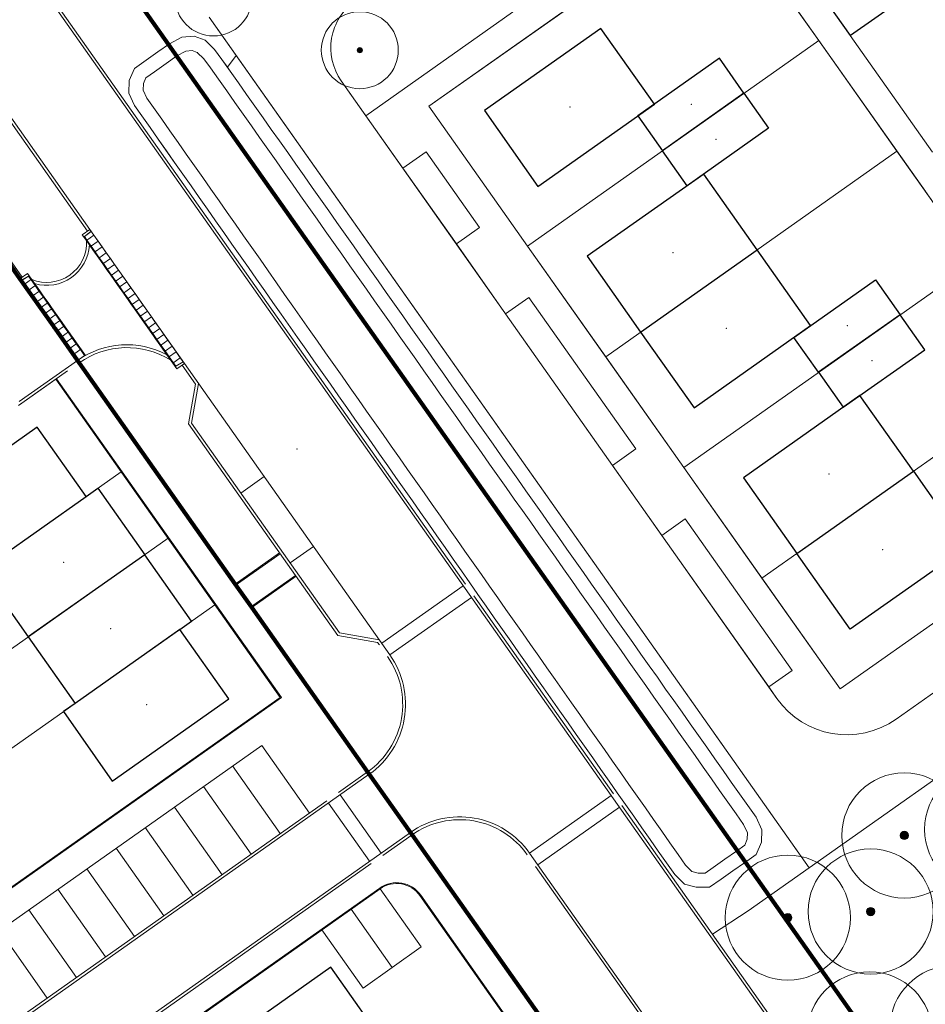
# Model space of a CAD drawing. Extents: x 168554 to 174410, y 515675 to 521218.
# Tile 91 of 110: x 172377 to 172440, y 518784 to 518853. Entities that reach past the tile are written whole.
import ezdxf

# ---------------------------------------------------------------- set-up
doc = ezdxf.new("R2010")
doc.units = 0
doc.header["$MEASUREMENT"] = 0
for name, color, linetype, lineweight in [('Algemeen - 1411 Basislijnen deelgebieden', 5, 'Continuous', 90), ('Algemeen - Fase 1A - 1070 Ondergrond  ontwerp bijgebouwen', 7, 'Continuous', 30), ('Algemeen - Fase 1A - 1070 Ondergrond  ontwerp hoofdgebouwen', 7, 'Continuous', 30), ('Algemeen - Fase 1A - 1070 Ondergrond - ontwerp', 7, 'Continuous', 9), ('Algemeen - Fase 1A - 1070 Ondergrond ontwerp parkeren eigen terrein', 7, 'Continuous', 13), ('Deelgebied 1A - grondgebonden woningen', 253, 'Continuous', 9), ('Deelgebied 3.2 - 1070 Ondergrond ontwerp', 7, 'Continuous', 9), ('Deelgebied 3.2 - 1070 Ondergrond ontwerp bomen', 7, 'Continuous', 9), ('Deelgebied 3.2 - 1071 Ondergrond bijgebouwen', 7, 'Continuous', 30), ('Deelgebied 3.2 - 1071 Ondergrond panden', 7, 'Continuous', 30), ('Deelgebied 3.2 - bijgebouwen', 253, 'Continuous', 9), ('Deelgebied 3.2 - grondgebonden woningen', 253, 'Continuous', 9), ('Fasering 1', 71, 'Continuous', 0)]:
    doc.layers.add(name, color=color, linetype=linetype, lineweight=lineweight)

msp = doc.modelspace()

# ---------------------------------------------------------------- hatches: boundary and pattern name
at = {"layer": 'Deelgebied 3.2 - 1070 Ondergrond ontwerp bomen', "ltscale": 0.1}
h = msp.add_hatch(color=256, dxfattribs=at)
edge = h.paths.add_edge_path()
edge.add_arc((172400.38, 518851.348), 0.18, 0, 360)
h = msp.add_hatch(color=256, dxfattribs=at)
edge = h.paths.add_edge_path()
edge.add_arc((172438.563, 518796.303), 0.292, 0, 360)
h = msp.add_hatch(color=256, dxfattribs=at)
edge = h.paths.add_edge_path()
edge.add_arc((172430.392, 518790.538), 0.292, 0, 360)
h = msp.add_hatch(color=256, dxfattribs=at)
edge = h.paths.add_edge_path()
edge.add_arc((172436.202, 518790.966), 0.292, 0, 360)

# ---------------------------------------------------------------- linework, layer by layer
at = {"layer": 'Algemeen - 1411 Basislijnen deelgebieden'}
for points in [[(172267.286, 518940.403, -0.11575), (172350.588, 518894.471, -0.048514), (172377.752, 518864.69), (172381.872, 518858.997), (172417.194, 518808.927), (172429.088, 518792.066), (172482.704, 518716.064), (172482.729, 518716.029), (172487.316, 518709.527), (172488.727, 518707.526)], [(172453.152, 518726.73), (172428.29, 518761.972), (172427.137, 518763.607), (172404.042, 518796.345), (172403.927, 518796.508), (172401.044, 518800.594), (172400.929, 518800.757), (172397.586, 518805.496), (172392.801, 518812.279), (172391.648, 518813.913), (172380.696, 518829.438), (172380.58, 518829.602), (172379.004, 518831.836, -0.019659), (172378.89, 518831.999), (172376.545, 518835.322), (172373.419, 518839.754)]]:
    msp.add_lwpolyline(points, format="xyb", dxfattribs=at)
at = {"layer": 'Algemeen - Fase 1A - 1070 Ondergrond  ontwerp bijgebouwen'}
msp.add_lwpolyline([(172398.349, 518787.066), (172390.178, 518781.302), (172392.628, 518777.829), (172396.714, 518780.711), (172398.443, 518778.26), (172402.529, 518781.142)], close=True, dxfattribs=at)
at = {"layer": 'Algemeen - Fase 1A - 1070 Ondergrond  ontwerp hoofdgebouwen'}
for p, q in [((172373.839, 518814.872), (172381.193, 518820.06)), ((172385.296, 518815.979), (172377.124, 518810.214)), ((172373.839, 518814.872), (172377.124, 518810.214)), ((172387.764, 518810.745), (172380.41, 518805.557)), ((172377.124, 518810.214), (172380.41, 518805.557))]:
    msp.add_line(p, q, dxfattribs=at)
for points in [[(172381.193, 518820.06), (172377.763, 518824.922), (172369.592, 518819.157), (172373.021, 518814.295), (172373.839, 518814.872)], [(172381.193, 518820.06), (172382.01, 518820.636), (172385.296, 518815.979)], [(172387.764, 518810.745), (172388.581, 518811.321), (172385.296, 518815.979)], [(172380.41, 518805.557), (172379.593, 518804.98), (172383.023, 518800.118), (172391.194, 518805.883), (172387.764, 518810.745)]]:
    msp.add_lwpolyline(points, dxfattribs=at)
at = {"layer": 'Algemeen - Fase 1A - 1070 Ondergrond - ontwerp'}
for p, q in [((172483.374, 518706.442), (172377.113, 518857.069)), ((172407.795, 518813.923), (172377.276, 518857.185)), ((172371.229, 518852.919), (172381.285, 518838.665)), ((172371.393, 518853.034), (172381.448, 518838.78)), ((172376.545, 518835.322), (172366.49, 518849.575)), ((172376.709, 518835.437), (172366.653, 518849.691)), ((172381.448, 518838.78), (172380.917, 518838.406)), ((172381.205, 518837.997), (172380.917, 518838.406)), ((172381.529, 518838.666), (172381.067, 518838.279)), ((172381.54, 518838.65), (172381.067, 518838.279)), ((172381.736, 518838.372), (172381.205, 518837.997)), ((172381.736, 518838.372), (172381.205, 518837.997)), ((172381.448, 518838.78), (172388.077, 518829.383)), ((172381.736, 518838.372), (172381.448, 518838.78)), ((172382.024, 518837.963), (172381.736, 518838.372)), ((172381.246, 518838.026), (172381.067, 518838.279)), ((172381.493, 518837.589), (172381.205, 518837.997)), ((172381.534, 518837.617), (172381.246, 518838.026)), ((172381.415, 518837.699), (172386.845, 518830.003)), ((172382.024, 518837.963), (172381.493, 518837.589)), ((172382.024, 518837.963), (172381.493, 518837.589)), ((172381.822, 518837.209), (172381.534, 518837.617)), ((172382.313, 518837.555), (172382.024, 518837.963)), ((172381.782, 518837.18), (172381.493, 518837.589)), ((172382.313, 518837.555), (172381.782, 518837.18)), ((172382.313, 518837.555), (172381.782, 518837.18)), ((172382.07, 518836.771), (172381.782, 518837.18)), ((172382.111, 518836.8), (172381.822, 518837.209)), ((172382.601, 518837.146), (172382.07, 518836.771)), ((172382.601, 518837.146), (172382.07, 518836.771)), ((172382.601, 518837.146), (172382.313, 518837.555)), ((172382.889, 518836.738), (172382.601, 518837.146)), ((172382.358, 518836.363), (172382.07, 518836.771)), ((172382.399, 518836.392), (172382.111, 518836.8)), ((172382.889, 518836.738), (172382.358, 518836.363)), ((172382.889, 518836.738), (172382.358, 518836.363)), ((172382.646, 518835.954), (172382.358, 518836.363)), ((172382.687, 518835.983), (172382.399, 518836.392)), ((172383.177, 518836.329), (172382.646, 518835.954)), ((172383.177, 518836.329), (172382.646, 518835.954)), ((172383.177, 518836.329), (172382.889, 518836.738)), ((172383.466, 518835.92), (172383.177, 518836.329)), ((172376.545, 518835.322), (172377.076, 518835.696)), ((172377.365, 518835.288), (172377.076, 518835.696)), ((172382.934, 518835.546), (172382.646, 518835.954)), ((172382.975, 518835.575), (172382.687, 518835.983)), ((172383.466, 518835.92), (172382.934, 518835.546)), ((172383.466, 518835.92), (172382.934, 518835.546)), ((172383.223, 518835.137), (172382.934, 518835.546)), ((172383.264, 518835.166), (172382.975, 518835.575)), ((172383.754, 518835.512), (172383.466, 518835.92)), ((172376.545, 518835.322), (172380.58, 518829.602)), ((172376.833, 518834.913), (172376.545, 518835.322)), ((172376.626, 518835.207), (172377.145, 518835.512)), ((172376.637, 518835.191), (172377.145, 518835.512)), ((172376.833, 518834.913), (172377.365, 518835.288)), ((172376.833, 518834.913), (172377.365, 518835.288)), ((172376.833, 518834.913), (172377.122, 518834.505)), ((172377.122, 518834.505), (172377.653, 518834.879)), ((172377.122, 518834.505), (172377.653, 518834.879)), ((172377.324, 518835.259), (172377.145, 518835.512)), ((172377.324, 518835.259), (172377.612, 518834.851)), ((172377.365, 518835.288), (172377.653, 518834.879)), ((172377.575, 518834.99), (172381.132, 518829.948)), ((172377.612, 518834.851), (172377.9, 518834.442)), ((172377.653, 518834.879), (172377.941, 518834.471)), ((172383.754, 518835.512), (172383.223, 518835.137)), ((172383.754, 518835.512), (172383.223, 518835.137)), ((172383.511, 518834.729), (172383.223, 518835.137)), ((172383.552, 518834.757), (172383.264, 518835.166)), ((172384.042, 518835.103), (172383.511, 518834.729)), ((172384.042, 518835.103), (172383.511, 518834.729)), ((172384.042, 518835.103), (172383.754, 518835.512)), ((172384.33, 518834.695), (172384.042, 518835.103)), ((172377.122, 518834.505), (172377.41, 518834.096)), ((172377.41, 518834.096), (172377.941, 518834.471)), ((172377.41, 518834.096), (172377.941, 518834.471)), ((172377.9, 518834.442), (172378.188, 518834.033)), ((172377.941, 518834.471), (172378.229, 518834.062)), ((172383.799, 518834.32), (172383.511, 518834.729)), ((172383.84, 518834.349), (172383.552, 518834.757)), ((172384.33, 518834.695), (172383.799, 518834.32)), ((172384.33, 518834.695), (172383.799, 518834.32)), ((172384.087, 518833.912), (172383.799, 518834.32)), ((172384.128, 518833.94), (172383.84, 518834.349)), ((172384.618, 518834.286), (172384.087, 518833.912)), ((172384.618, 518834.286), (172384.087, 518833.912)), ((172384.618, 518834.286), (172384.33, 518834.695)), ((172384.907, 518833.878), (172384.618, 518834.286)), ((172377.41, 518834.096), (172377.698, 518833.688)), ((172377.698, 518833.688), (172378.229, 518834.062)), ((172377.698, 518833.688), (172378.229, 518834.062)), ((172377.698, 518833.688), (172377.986, 518833.279)), ((172377.986, 518833.279), (172378.517, 518833.654)), ((172377.986, 518833.279), (172378.517, 518833.654)), ((172378.188, 518834.033), (172378.477, 518833.625)), ((172378.229, 518834.062), (172378.517, 518833.654)), ((172378.477, 518833.625), (172378.765, 518833.216)), ((172378.517, 518833.654), (172378.806, 518833.245)), ((172384.376, 518833.503), (172384.087, 518833.912)), ((172384.416, 518833.532), (172384.128, 518833.94)), ((172384.907, 518833.878), (172384.376, 518833.503)), ((172384.907, 518833.878), (172384.376, 518833.503)), ((172384.664, 518833.094), (172384.376, 518833.503)), ((172384.705, 518833.123), (172384.416, 518833.532)), ((172385.195, 518833.469), (172384.664, 518833.094)), ((172385.195, 518833.469), (172384.664, 518833.094)), ((172385.195, 518833.469), (172384.907, 518833.878)), ((172385.483, 518833.061), (172385.195, 518833.469)), ((172377.986, 518833.279), (172378.275, 518832.87)), ((172378.275, 518832.87), (172378.806, 518833.245)), ((172378.275, 518832.87), (172378.806, 518833.245)), ((172378.275, 518832.87), (172378.563, 518832.462)), ((172378.563, 518832.462), (172379.094, 518832.837)), ((172378.563, 518832.462), (172379.094, 518832.837)), ((172378.765, 518833.216), (172379.053, 518832.808)), ((172378.806, 518833.245), (172379.094, 518832.837)), ((172379.053, 518832.808), (172379.341, 518832.399)), ((172379.094, 518832.837), (172379.382, 518832.428)), ((172384.952, 518832.686), (172384.664, 518833.094)), ((172384.993, 518832.715), (172384.705, 518833.123)), ((172385.483, 518833.061), (172384.952, 518832.686)), ((172385.483, 518833.061), (172384.952, 518832.686)), ((172385.771, 518832.652), (172385.483, 518833.061)), ((172378.563, 518832.462), (172378.851, 518832.053)), ((172378.851, 518832.053), (172379.382, 518832.428)), ((172378.851, 518832.053), (172379.382, 518832.428)), ((172379.341, 518832.399), (172379.63, 518831.991)), ((172379.382, 518832.428), (172379.67, 518832.019)), ((172385.24, 518832.277), (172384.952, 518832.686)), ((172385.281, 518832.306), (172384.993, 518832.715)), ((172385.771, 518832.652), (172385.24, 518832.277)), ((172385.771, 518832.652), (172385.24, 518832.277)), ((172385.528, 518831.869), (172385.24, 518832.277)), ((172385.569, 518831.898), (172385.281, 518832.306)), ((172386.06, 518832.243), (172385.528, 518831.869)), ((172386.06, 518832.243), (172385.528, 518831.869)), ((172386.06, 518832.243), (172385.771, 518832.652)), ((172386.348, 518831.835), (172386.06, 518832.243)), ((172378.851, 518832.053), (172379.139, 518831.645)), ((172379.139, 518831.645), (172379.67, 518832.019)), ((172379.139, 518831.645), (172379.67, 518832.019)), ((172379.139, 518831.645), (172379.427, 518831.236)), ((172379.427, 518831.236), (172379.959, 518831.611)), ((172379.427, 518831.236), (172379.959, 518831.611)), ((172379.63, 518831.991), (172379.918, 518831.582)), ((172379.67, 518832.019), (172379.959, 518831.611)), ((172379.918, 518831.582), (172380.206, 518831.173)), ((172379.959, 518831.611), (172380.247, 518831.202)), ((172385.817, 518831.46), (172385.528, 518831.869)), ((172385.858, 518831.489), (172385.569, 518831.898)), ((172386.348, 518831.835), (172385.817, 518831.46)), ((172386.348, 518831.835), (172385.817, 518831.46)), ((172386.105, 518831.052), (172385.817, 518831.46)), ((172386.146, 518831.08), (172385.858, 518831.489)), ((172386.636, 518831.426), (172386.105, 518831.052)), ((172386.636, 518831.426), (172386.105, 518831.052)), ((172386.636, 518831.426), (172386.348, 518831.835)), ((172386.924, 518831.018), (172386.636, 518831.426)), ((172379.427, 518831.236), (172379.716, 518830.828)), ((172379.716, 518830.828), (172380.247, 518831.202)), ((172379.716, 518830.828), (172380.247, 518831.202)), ((172379.716, 518830.828), (172380.004, 518830.419)), ((172380.004, 518830.419), (172380.535, 518830.794)), ((172380.004, 518830.419), (172380.535, 518830.794)), ((172380.206, 518831.173), (172380.494, 518830.765)), ((172380.247, 518831.202), (172380.535, 518830.794)), ((172380.494, 518830.765), (172380.782, 518830.356)), ((172380.535, 518830.794), (172380.823, 518830.385)), ((172386.393, 518830.643), (172386.105, 518831.052)), ((172386.434, 518830.672), (172386.146, 518831.08)), ((172386.924, 518831.018), (172386.393, 518830.643)), ((172386.924, 518831.018), (172386.393, 518830.643)), ((172387.213, 518830.609), (172386.924, 518831.018)), ((172380.004, 518830.419), (172380.292, 518830.01)), ((172380.292, 518830.01), (172380.823, 518830.385)), ((172380.292, 518830.01), (172380.823, 518830.385)), ((172380.292, 518830.01), (172380.58, 518829.602)), ((172380.782, 518830.356), (172381.071, 518829.948)), ((172380.823, 518830.385), (172381.111, 518829.977)), ((172386.681, 518830.234), (172386.393, 518830.643)), ((172386.722, 518830.263), (172386.434, 518830.672)), ((172387.213, 518830.609), (172386.681, 518830.234)), ((172387.213, 518830.609), (172386.681, 518830.234)), ((172386.97, 518829.826), (172386.681, 518830.234)), ((172387.01, 518829.855), (172386.722, 518830.263)), ((172387.501, 518830.201), (172386.97, 518829.826)), ((172387.501, 518830.201), (172386.97, 518829.826)), ((172387.501, 518830.201), (172387.213, 518830.609)), ((172387.789, 518829.792), (172387.501, 518830.201)), ((172380.58, 518829.602), (172376.495, 518826.72)), ((172391.634, 518813.829), (172380.531, 518829.567)), ((172380.58, 518829.602), (172381.111, 518829.977)), ((172391.648, 518813.913), (172380.696, 518829.438)), ((172387.258, 518829.417), (172386.97, 518829.826)), ((172387.299, 518829.446), (172387.01, 518829.855)), ((172387.789, 518829.792), (172387.258, 518829.417)), ((172387.789, 518829.792), (172387.258, 518829.417)), ((172387.258, 518829.417), (172387.546, 518829.009)), ((172387.299, 518829.446), (172387.477, 518829.193)), ((172387.985, 518829.514), (172387.477, 518829.193)), ((172387.996, 518829.498), (172387.477, 518829.193)), ((172388.077, 518829.383), (172387.546, 518829.009)), ((172387.789, 518829.792), (172388.077, 518829.383)), ((172402.488, 518808.955), (172388.077, 518829.383)), ((172379.879, 518828.862), (172376.447, 518826.441)), ((172388.846, 518827.947), (172387.914, 518829.268)), ((172394.799, 518805.978), (172379.061, 518828.285)), ((172394.882, 518805.963), (172379.11, 518828.32)), ((172388.365, 518825.16), (172388.846, 518827.947)), ((172389.057, 518827.994), (172388.576, 518825.207)), ((172388.576, 518825.207), (172398.952, 518810.499)), ((172398.836, 518810.316), (172388.365, 518825.16)), ((172392.035, 518820.304), (172393.669, 518821.457)), ((172395.493, 518815.402), (172397.127, 518816.554)), ((172394.788, 518816.054), (172391.634, 518813.829)), ((172394.753, 518816.103), (172391.648, 518813.913)), ((172392.718, 518812.293), (172395.872, 518814.518)), ((172392.801, 518812.279), (172395.906, 518814.469)), ((172401.912, 518809.772), (172407.632, 518813.807)), ((172402.488, 518808.955), (172408.208, 518812.99)), ((172418.171, 518799.214), (172408.372, 518813.106)), ((172400.88, 518800.722), (172392.718, 518812.293)), ((172400.929, 518800.757), (172392.801, 518812.279)), ((172401.623, 518809.834), (172398.836, 518810.316)), ((172398.952, 518810.499), (172401.739, 518810.017)), ((172401.749, 518809.657), (172401.623, 518809.834)), ((172372.411, 518790.111), (172394.882, 518805.963)), ((172372.425, 518790.195), (172394.799, 518805.978)), ((172375.115, 518789.644), (172393.5, 518802.614)), ((172393.5, 518802.614), (172396.843, 518797.875)), ((172391.457, 518801.173), (172394.801, 518796.434)), ((172347.967, 518763.15), (172401.044, 518800.594)), ((172398.886, 518799.316), (172400.929, 518800.757)), ((172389.414, 518799.732), (172392.758, 518794.993)), ((172401.884, 518795.067), (172399.002, 518799.153)), ((172412.288, 518795.064), (172418.008, 518799.099)), ((172347.852, 518763.314), (172398.069, 518798.739)), ((172387.372, 518798.291), (172390.715, 518793.551)), ((172401.067, 518794.49), (172398.184, 518798.576)), ((172412.865, 518794.247), (172418.585, 518798.282)), ((172476.62, 518716.363), (172418.748, 518798.397)), ((172350.85, 518759.064), (172403.927, 518796.508)), ((172385.329, 518796.85), (172388.672, 518792.11)), ((172401.999, 518794.903), (172404.042, 518796.345)), ((172427.123, 518763.523), (172403.993, 518796.31)), ((172427.137, 518763.607), (172404.042, 518796.345)), ((172383.286, 518795.409), (172386.629, 518790.669)), ((172412.288, 518795.064), (172471.313, 518711.395)), ((172350.965, 518758.901), (172401.182, 518794.327)), ((172412.701, 518794.131), (172420.876, 518782.543)), ((172381.243, 518793.967), (172384.586, 518789.228)), ((172401.776, 518792.617), (172364.139, 518766.066)), ((172364.223, 518766.051), (172401.811, 518792.568)), ((172379.2, 518792.526), (172382.544, 518787.787)), ((172404.598, 518792.087), (172465.929, 518705.149)), ((172466.012, 518705.135), (172404.647, 518792.121)), ((172377.157, 518791.085), (172380.501, 518786.346)), ((172378.458, 518784.905), (172375.115, 518789.644))]:
    msp.add_line(p, q, dxfattribs=at)
at = {"layer": 'Algemeen - Fase 1A - 1070 Ondergrond - ontwerp', "flags": 128}
for points in [[(172376.447, 518826.441), (172379.061, 518828.285), (172394.799, 518805.978), (172372.425, 518790.195)], [(172359.947, 518805.072), (172383.644, 518821.789)], [(172364.557, 518801.348), (172386.93, 518817.132)], [(172367.843, 518796.691), (172390.216, 518812.474)]]:
    msp.add_lwpolyline(points, dxfattribs=at)
msp.add_lwpolyline([(172389.541, 518730.163), (172378.415, 518745.933), (172398.312, 518759.97), (172410.637, 518742.499), (172411.765, 518742.305), (172411.96, 518743.433), (172398.702, 518762.227), (172377.481, 518747.257), (172364.223, 518766.051), (172401.811, 518792.568, -0.414214), (172404.598, 518792.087), (172465.929, 518705.149)], format="xyb", dxfattribs=at)
at = {"layer": 'Algemeen - Fase 1A - 1070 Ondergrond - ontwerp'}
for centre, radius, start, end in [((172378.42, 518837.868), 2.8, 248.13652, 2.26606), ((172378.42, 518837.868), 3, 253.63449, 356.76808), ((172384.039, 518824.699), 6, 62.11785, 125.20129), ((172384.039, 518824.699), 5.8, 57.91973, 125.20129), ((172397.586, 518805.496), 5.8, 305.20129, 35.20129), ((172397.586, 518805.496), 6, 305.20129, 35.20129), ((172407.385, 518791.605), 6, 35.20129, 125.20129), ((172407.385, 518791.605), 5.8, 35.20129, 125.20129), ((172402.964, 518790.934), 2.06, 35.20129, 125.20129), ((172402.964, 518790.934), 2, 35.20129, 125.20129)]:
    msp.add_arc(centre, radius, start, end, dxfattribs=at)
at = {"layer": 'Algemeen - Fase 1A - 1070 Ondergrond ontwerp parkeren eigen terrein'}
for points in [[(172399.768, 518791.127), (172401.811, 518792.568), (172404.693, 518788.482), (172402.65, 518787.041)], [(172402.65, 518787.041), (172400.608, 518785.6), (172397.725, 518789.686), (172399.768, 518791.127)], [(172399.768, 518791.127), (172402.65, 518787.041)]]:
    msp.add_lwpolyline(points, dxfattribs=at)
at = {"layer": 'Deelgebied 1A - grondgebonden woningen'}
for p in [(172379.614, 518815.458), (172382.899, 518810.8), (172385.441, 518805.465)]:
    msp.add_point(p, dxfattribs=at)
at = {"layer": 'Deelgebied 3.2 - 1070 Ondergrond ontwerp'}
for p, q in [((172431.883, 518794.037), (172554.451, 518880.507)), ((172554.451, 518880.507), (172431.883, 518794.037)), ((172431.883, 518794.037), (172550.366, 518877.624)), ((172437.994, 518804.456), (172538.495, 518875.368)), ((172440.549, 518844.199), (172427.289, 518862.992)), ((172427.289, 518862.992), (172440.549, 518844.199)), ((172405.228, 518847.426), (172425.655, 518861.839)), ((172425.655, 518861.839), (172405.228, 518847.426)), ((172425.655, 518861.839), (172405.228, 518847.426)), ((172425.655, 518861.839), (172432.573, 518852.034)), ((172432.573, 518852.034), (172425.655, 518861.839)), ((172440.068, 518841.412), (172425.655, 518861.839)), ((172432.573, 518852.034), (172425.655, 518861.839)), ((172429.019, 518860.54), (172434.784, 518852.37)), ((172434.784, 518852.37), (172439.441, 518855.656)), ((172412.287, 518854.854), (172400.806, 518846.754)), ((172400.806, 518846.754), (172412.287, 518854.854)), ((172389.803, 518853.676), (172431.883, 518794.037)), ((172391.714, 518850.967), (172389.803, 518853.676)), ((172387.029, 518851.804), (172387.891, 518852.264)), ((172387.029, 518851.804), (172387.891, 518852.264)), ((172387.891, 518852.264), (172388.772, 518852.33)), ((172387.891, 518852.264), (172388.772, 518852.33)), ((172388.772, 518852.33), (172389.535, 518852.049)), ((172388.772, 518852.33), (172389.535, 518852.049)), ((172386.212, 518851.228), (172387.029, 518851.804)), ((172386.212, 518851.228), (172387.029, 518851.804)), ((172389.535, 518852.049), (172390.188, 518851.396)), ((172389.535, 518852.049), (172390.188, 518851.396)), ((172412.146, 518837.621), (172432.573, 518852.034)), ((172432.573, 518852.034), (172412.146, 518837.621)), ((172412.146, 518837.621), (172432.573, 518852.034)), ((172432.573, 518852.034), (172438.05, 518844.271)), ((172432.573, 518852.034), (172454.481, 518820.984)), ((172438.05, 518844.271), (172432.573, 518852.034)), ((172385.394, 518850.652), (172386.212, 518851.228)), ((172385.394, 518850.652), (172386.212, 518851.228)), ((172386.788, 518850.411), (172387.554, 518850.951)), ((172387.554, 518850.951), (172388.175, 518851.283)), ((172388.175, 518851.283), (172388.63, 518851.317)), ((172388.63, 518851.317), (172388.983, 518851.186)), ((172388.983, 518851.186), (172389.006, 518851.164)), ((172389.013, 518851.176), (172388.983, 518851.186)), ((172388.983, 518851.186), (172389.432, 518850.738)), ((172389.006, 518851.164), (172389.013, 518851.176)), ((172389.432, 518850.738), (172389.903, 518850.115)), ((172390.188, 518851.396), (172390.711, 518850.706)), ((172390.188, 518851.396), (172390.711, 518850.706)), ((172391.714, 518850.967), (172391.104, 518850.148)), ((172391.104, 518850.148), (172391.714, 518850.967)), ((172431.883, 518794.037), (172391.714, 518850.967)), ((172384.208, 518849.22), (172384.577, 518850.076)), ((172384.208, 518849.22), (172384.577, 518850.076)), ((172384.577, 518850.076), (172385.394, 518850.652)), ((172384.577, 518850.076), (172385.394, 518850.652)), ((172385.97, 518849.835), (172386.788, 518850.411)), ((172389.903, 518850.115), (172390.47, 518849.312)), ((172390.711, 518850.706), (172391.104, 518850.148)), ((172390.711, 518850.706), (172391.287, 518849.888)), ((172391.104, 518850.148), (172391.287, 518849.888)), ((172385.204, 518849.003), (172385.384, 518849.421)), ((172385.384, 518849.421), (172385.97, 518849.835)), ((172391.287, 518849.888), (172391.863, 518849.071)), ((172391.287, 518849.888), (172391.863, 518849.071)), ((172384.188, 518848.347), (172384.208, 518849.22)), ((172384.188, 518848.347), (172384.208, 518849.22)), ((172385.193, 518848.552), (172385.204, 518849.003)), ((172390.47, 518849.312), (172391.046, 518848.495)), ((172391.863, 518849.071), (172392.439, 518848.253)), ((172391.863, 518849.071), (172392.439, 518848.253)), ((172399.077, 518849.205), (172400.806, 518846.754)), ((172399.077, 518849.205), (172429.632, 518805.9)), ((172384.581, 518847.477), (172384.188, 518848.347)), ((172384.581, 518847.477), (172384.188, 518848.347)), ((172385.454, 518847.975), (172385.193, 518848.552)), ((172385.91, 518847.326), (172385.454, 518847.975)), ((172391.046, 518848.495), (172391.622, 518847.677)), ((172392.439, 518848.253), (172393.015, 518847.436)), ((172392.439, 518848.253), (172393.015, 518847.436)), ((172385.092, 518846.751), (172384.581, 518847.477)), ((172385.092, 518846.751), (172384.581, 518847.477)), ((172386.485, 518846.508), (172385.91, 518847.326)), ((172391.622, 518847.677), (172392.198, 518846.86)), ((172393.015, 518847.436), (172393.592, 518846.619)), ((172393.015, 518847.436), (172393.592, 518846.619)), ((172412.146, 518837.621), (172405.228, 518847.426)), ((172405.228, 518847.426), (172412.146, 518837.621)), ((172405.228, 518847.426), (172412.146, 518837.621)), ((172385.666, 518845.933), (172385.092, 518846.751)), ((172385.666, 518845.933), (172385.092, 518846.751)), ((172392.198, 518846.86), (172392.774, 518846.043)), ((172393.592, 518846.619), (172394.168, 518845.801)), ((172393.592, 518846.619), (172394.168, 518845.801)), ((172400.806, 518846.754), (172403.401, 518843.077)), ((172386.241, 518845.115), (172385.666, 518845.933)), ((172386.241, 518845.115), (172385.666, 518845.933)), ((172387.06, 518845.689), (172386.485, 518846.508)), ((172392.774, 518846.043), (172393.35, 518845.225)), ((172387.634, 518844.871), (172387.06, 518845.689)), ((172393.35, 518845.225), (172393.926, 518844.408)), ((172394.168, 518845.801), (172394.744, 518844.984)), ((172394.168, 518845.801), (172394.744, 518844.984)), ((172386.779, 518844.35), (172386.241, 518845.115)), ((172386.816, 518844.296), (172386.241, 518845.115)), ((172388.209, 518844.053), (172387.634, 518844.871)), ((172394.744, 518844.984), (172395.32, 518844.167)), ((172394.744, 518844.984), (172395.32, 518844.167)), ((172387.391, 518843.478), (172386.779, 518844.35)), ((172387.391, 518843.478), (172386.816, 518844.296)), ((172388.784, 518843.235), (172388.209, 518844.053)), ((172393.926, 518844.408), (172394.503, 518843.591)), ((172395.32, 518844.167), (172395.896, 518843.349)), ((172395.32, 518844.167), (172395.896, 518843.349)), ((172403.401, 518843.077), (172405.035, 518844.23)), ((172405.035, 518844.23), (172403.401, 518843.077)), ((172405.035, 518844.23), (172408.782, 518838.919)), ((172408.782, 518838.919), (172405.035, 518844.23)), ((172438.05, 518844.271), (172417.623, 518829.858)), ((172417.623, 518829.858), (172438.05, 518844.271)), ((172438.05, 518844.271), (172440.068, 518841.412)), ((172443.527, 518836.509), (172438.05, 518844.271)), ((172387.966, 518842.66), (172387.391, 518843.478)), ((172387.966, 518842.66), (172387.391, 518843.478)), ((172389.359, 518842.416), (172388.784, 518843.235)), ((172394.503, 518843.591), (172395.079, 518842.773)), ((172395.896, 518843.349), (172396.472, 518842.532)), ((172395.896, 518843.349), (172396.472, 518842.532)), ((172388.541, 518841.842), (172387.966, 518842.66)), ((172388.541, 518841.842), (172387.966, 518842.66)), ((172395.079, 518842.773), (172395.655, 518841.956)), ((172396.472, 518842.532), (172397.048, 518841.715)), ((172396.472, 518842.532), (172397.048, 518841.715)), ((172403.401, 518843.077), (172407.148, 518837.766)), ((172389.116, 518841.023), (172388.541, 518841.842)), ((172389.116, 518841.023), (172388.541, 518841.842)), ((172389.934, 518841.598), (172389.359, 518842.416)), ((172395.655, 518841.956), (172396.231, 518841.138)), ((172390.509, 518840.78), (172389.934, 518841.598)), ((172396.231, 518841.138), (172396.807, 518840.321)), ((172397.048, 518841.715), (172397.625, 518840.897)), ((172397.048, 518841.715), (172397.625, 518840.897)), ((172389.691, 518840.205), (172389.116, 518841.023)), ((172389.691, 518840.205), (172389.116, 518841.023)), ((172391.084, 518839.962), (172390.509, 518840.78)), ((172397.625, 518840.897), (172398.201, 518840.08)), ((172397.625, 518840.897), (172398.201, 518840.08)), ((172390.265, 518839.387), (172389.691, 518840.205)), ((172390.265, 518839.387), (172389.691, 518840.205)), ((172391.659, 518839.144), (172391.084, 518839.962)), ((172396.807, 518840.321), (172397.383, 518839.504)), ((172398.201, 518840.08), (172398.777, 518839.263)), ((172398.201, 518840.08), (172398.777, 518839.263)), ((172390.84, 518838.569), (172390.265, 518839.387)), ((172390.84, 518838.569), (172390.265, 518839.387)), ((172392.233, 518838.325), (172391.659, 518839.144)), ((172397.383, 518839.504), (172397.959, 518838.686)), ((172398.777, 518839.263), (172399.353, 518838.445)), ((172398.777, 518839.263), (172399.353, 518838.445)), ((172391.415, 518837.75), (172390.84, 518838.569)), ((172391.415, 518837.75), (172390.84, 518838.569)), ((172392.808, 518837.507), (172392.233, 518838.325)), ((172397.959, 518838.686), (172398.536, 518837.869)), ((172399.353, 518838.445), (172399.929, 518837.628)), ((172399.353, 518838.445), (172399.929, 518837.628)), ((172408.782, 518838.919), (172407.148, 518837.766)), ((172407.148, 518837.766), (172408.782, 518838.919)), ((172391.99, 518836.932), (172391.415, 518837.75)), ((172391.99, 518836.932), (172391.415, 518837.75)), ((172398.536, 518837.869), (172399.112, 518837.052)), ((172399.929, 518837.628), (172400.505, 518836.81)), ((172399.929, 518837.628), (172400.505, 518836.81)), ((172407.148, 518837.766), (172410.607, 518832.863)), ((172417.623, 518829.858), (172412.146, 518837.621)), ((172434.054, 518806.571), (172412.146, 518837.621)), ((172412.146, 518837.621), (172417.623, 518829.858)), ((172392.565, 518836.114), (172391.99, 518836.932)), ((172392.565, 518836.114), (172391.99, 518836.932)), ((172393.383, 518836.689), (172392.808, 518837.507)), ((172399.112, 518837.052), (172399.688, 518836.234)), ((172393.958, 518835.871), (172393.383, 518836.689)), ((172399.688, 518836.234), (172400.264, 518835.417)), ((172400.505, 518836.81), (172401.081, 518835.993)), ((172400.505, 518836.81), (172401.081, 518835.993)), ((172443.527, 518836.509), (172423.1, 518822.096)), ((172423.1, 518822.096), (172443.527, 518836.509)), ((172393.14, 518835.296), (172392.565, 518836.114)), ((172393.14, 518835.296), (172392.565, 518836.114)), ((172394.533, 518835.052), (172393.958, 518835.871)), ((172401.081, 518835.993), (172401.657, 518835.176)), ((172401.081, 518835.993), (172401.657, 518835.176)), ((172393.715, 518834.477), (172393.14, 518835.296)), ((172393.715, 518834.477), (172393.14, 518835.296)), ((172395.108, 518834.234), (172394.533, 518835.052)), ((172400.264, 518835.417), (172400.84, 518834.6)), ((172401.657, 518835.176), (172402.234, 518834.358)), ((172401.657, 518835.176), (172402.234, 518834.358)), ((172394.29, 518833.659), (172393.715, 518834.477)), ((172394.29, 518833.659), (172393.715, 518834.477)), ((172395.683, 518833.416), (172395.108, 518834.234)), ((172400.84, 518834.6), (172401.416, 518833.782)), ((172402.234, 518834.358), (172402.81, 518833.541)), ((172402.234, 518834.358), (172402.81, 518833.541)), ((172394.865, 518832.841), (172394.29, 518833.659)), ((172394.865, 518832.841), (172394.29, 518833.659)), ((172401.416, 518833.782), (172401.992, 518832.965)), ((172402.81, 518833.541), (172403.386, 518832.724)), ((172402.81, 518833.541), (172403.386, 518832.724)), ((172410.607, 518832.863), (172412.241, 518834.016)), ((172412.241, 518834.016), (172410.607, 518832.863)), ((172412.241, 518834.016), (172419.736, 518823.394)), ((172419.736, 518823.394), (172412.241, 518834.016)), ((172396.014, 518831.205), (172394.865, 518832.841)), ((172396.014, 518831.205), (172394.865, 518832.841)), ((172396.833, 518831.779), (172395.683, 518833.416)), ((172401.992, 518832.965), (172402.568, 518832.148)), ((172410.607, 518832.863), (172418.102, 518822.241)), ((172402.568, 518832.148), (172403.145, 518831.33)), ((172403.386, 518832.724), (172403.962, 518831.906)), ((172403.386, 518832.724), (172403.962, 518831.906)), ((172397.407, 518830.961), (172396.833, 518831.779)), ((172403.962, 518831.906), (172404.538, 518831.089)), ((172403.962, 518831.906), (172404.538, 518831.089)), ((172396.589, 518830.386), (172396.014, 518831.205)), ((172396.589, 518830.386), (172396.014, 518831.205)), ((172397.982, 518830.143), (172397.407, 518830.961)), ((172403.145, 518831.33), (172403.721, 518830.513)), ((172404.538, 518831.089), (172405.114, 518830.272)), ((172404.538, 518831.089), (172405.114, 518830.272)), ((172397.164, 518829.568), (172396.589, 518830.386)), ((172397.164, 518829.568), (172396.589, 518830.386)), ((172398.557, 518829.325), (172397.982, 518830.143)), ((172403.721, 518830.513), (172404.297, 518829.695)), ((172405.114, 518830.272), (172405.69, 518829.454)), ((172405.114, 518830.272), (172405.69, 518829.454)), ((172397.739, 518828.75), (172397.164, 518829.568)), ((172397.739, 518828.75), (172397.164, 518829.568)), ((172399.132, 518828.507), (172398.557, 518829.325)), ((172404.297, 518829.695), (172404.873, 518828.878)), ((172405.69, 518829.454), (172406.266, 518828.637)), ((172405.69, 518829.454), (172406.266, 518828.637)), ((172423.1, 518822.096), (172417.623, 518829.858)), ((172417.623, 518829.858), (172423.1, 518822.096)), ((172398.314, 518827.932), (172397.739, 518828.75)), ((172398.314, 518827.932), (172397.739, 518828.75)), ((172404.873, 518828.878), (172405.449, 518828.061)), ((172406.266, 518828.637), (172406.843, 518827.82)), ((172406.266, 518828.637), (172406.843, 518827.82)), ((172449.004, 518828.747), (172428.577, 518814.334)), ((172428.577, 518814.334), (172449.004, 518828.747)), ((172399.707, 518827.688), (172399.132, 518828.507)), ((172405.449, 518828.061), (172406.025, 518827.243)), ((172398.889, 518827.113), (172398.314, 518827.932)), ((172398.889, 518827.113), (172398.314, 518827.932)), ((172400.282, 518826.87), (172399.707, 518827.688)), ((172406.025, 518827.243), (172406.601, 518826.426)), ((172406.843, 518827.82), (172407.419, 518827.002)), ((172406.843, 518827.82), (172407.419, 518827.002)), ((172399.464, 518826.295), (172398.889, 518827.113)), ((172399.464, 518826.295), (172398.889, 518827.113)), ((172400.857, 518826.052), (172400.282, 518826.87)), ((172407.419, 518827.002), (172407.995, 518826.185)), ((172407.419, 518827.002), (172407.995, 518826.185)), ((172400.039, 518825.477), (172399.464, 518826.295)), ((172400.039, 518825.477), (172399.464, 518826.295)), ((172401.432, 518825.234), (172400.857, 518826.052)), ((172406.601, 518826.426), (172407.177, 518825.609)), ((172407.995, 518826.185), (172408.571, 518825.367)), ((172407.995, 518826.185), (172408.571, 518825.367)), ((172400.613, 518824.659), (172400.039, 518825.477)), ((172400.613, 518824.659), (172400.039, 518825.477)), ((172402.007, 518824.415), (172401.432, 518825.234)), ((172407.177, 518825.609), (172407.754, 518824.791)), ((172408.571, 518825.367), (172409.147, 518824.55)), ((172408.571, 518825.367), (172409.147, 518824.55)), ((172401.188, 518823.84), (172400.613, 518824.659)), ((172401.188, 518823.84), (172400.613, 518824.659)), ((172407.754, 518824.791), (172408.33, 518823.974)), ((172409.147, 518824.55), (172409.723, 518823.733)), ((172409.147, 518824.55), (172409.723, 518823.733)), ((172401.763, 518823.022), (172401.188, 518823.84)), ((172401.763, 518823.022), (172401.188, 518823.84)), ((172402.581, 518823.597), (172402.007, 518824.415)), ((172408.33, 518823.974), (172408.906, 518823.157)), ((172403.156, 518822.779), (172402.581, 518823.597)), ((172408.906, 518823.157), (172409.482, 518822.339)), ((172409.723, 518823.733), (172410.299, 518822.915)), ((172409.723, 518823.733), (172410.299, 518822.915)), ((172419.736, 518823.394), (172418.102, 518822.241)), ((172418.102, 518822.241), (172419.736, 518823.394)), ((172402.338, 518822.204), (172401.763, 518823.022)), ((172402.338, 518822.204), (172401.763, 518823.022)), ((172403.731, 518821.961), (172403.156, 518822.779)), ((172410.299, 518822.915), (172410.875, 518822.098)), ((172410.299, 518822.915), (172410.875, 518822.098)), ((172402.913, 518821.386), (172402.338, 518822.204)), ((172402.913, 518821.386), (172402.338, 518822.204)), ((172404.306, 518821.142), (172403.731, 518821.961)), ((172409.482, 518822.339), (172410.058, 518821.522)), ((172410.875, 518822.098), (172411.452, 518821.281)), ((172410.875, 518822.098), (172411.452, 518821.281)), ((172418.102, 518822.241), (172421.561, 518817.339)), ((172428.577, 518814.334), (172423.1, 518822.096)), ((172423.1, 518822.096), (172428.577, 518814.334)), ((172403.488, 518820.568), (172402.913, 518821.386)), ((172403.488, 518820.568), (172402.913, 518821.386)), ((172404.881, 518820.324), (172404.306, 518821.142)), ((172410.058, 518821.522), (172410.634, 518820.705)), ((172411.452, 518821.281), (172412.028, 518820.463)), ((172411.452, 518821.281), (172412.028, 518820.463)), ((172404.063, 518819.749), (172403.488, 518820.568)), ((172404.063, 518819.749), (172403.488, 518820.568)), ((172410.634, 518820.705), (172411.21, 518819.887)), ((172412.028, 518820.463), (172412.604, 518819.646)), ((172412.028, 518820.463), (172412.604, 518819.646)), ((172454.481, 518820.984), (172434.054, 518806.571)), ((172454.481, 518820.984), (172434.054, 518806.571)), ((172434.054, 518806.571), (172454.481, 518820.984)), ((172404.638, 518818.931), (172404.063, 518819.749)), ((172404.638, 518818.931), (172404.063, 518819.749)), ((172405.456, 518819.506), (172404.881, 518820.324)), ((172411.21, 518819.887), (172411.787, 518819.07)), ((172406.031, 518818.688), (172405.456, 518819.506)), ((172411.787, 518819.07), (172412.363, 518818.252)), ((172412.604, 518819.646), (172413.18, 518818.829)), ((172412.604, 518819.646), (172413.18, 518818.829)), ((172405.213, 518818.113), (172404.638, 518818.931)), ((172405.213, 518818.113), (172404.638, 518818.931)), ((172406.606, 518817.869), (172406.031, 518818.688)), ((172413.18, 518818.829), (172413.756, 518818.011)), ((172413.18, 518818.829), (172413.756, 518818.011)), ((172421.561, 518817.339), (172423.195, 518818.492)), ((172423.195, 518818.492), (172421.561, 518817.339)), ((172423.195, 518818.492), (172430.69, 518807.87)), ((172430.69, 518807.87), (172423.195, 518818.492)), ((172405.787, 518817.295), (172405.213, 518818.113)), ((172405.787, 518817.295), (172405.213, 518818.113)), ((172407.181, 518817.051), (172406.606, 518817.869)), ((172412.363, 518818.252), (172412.939, 518817.435)), ((172413.756, 518818.011), (172414.332, 518817.194)), ((172413.756, 518818.011), (172414.332, 518817.194)), ((172406.362, 518816.476), (172405.787, 518817.295)), ((172406.362, 518816.476), (172405.787, 518817.295)), ((172407.755, 518816.233), (172407.181, 518817.051)), ((172412.939, 518817.435), (172413.515, 518816.618)), ((172414.332, 518817.194), (172414.908, 518816.377)), ((172414.332, 518817.194), (172414.908, 518816.377)), ((172421.561, 518817.339), (172429.056, 518806.717)), ((172406.937, 518815.658), (172406.362, 518816.476)), ((172406.937, 518815.658), (172406.362, 518816.476)), ((172408.33, 518815.415), (172407.755, 518816.233)), ((172413.515, 518816.618), (172414.091, 518815.8)), ((172414.908, 518816.377), (172415.485, 518815.559)), ((172414.908, 518816.377), (172415.485, 518815.559)), ((172407.512, 518814.84), (172406.937, 518815.658)), ((172407.512, 518814.84), (172406.937, 518815.658)), ((172414.091, 518815.8), (172414.667, 518814.983)), ((172415.485, 518815.559), (172416.061, 518814.742)), ((172415.485, 518815.559), (172416.061, 518814.742)), ((172408.087, 518814.022), (172407.512, 518814.84)), ((172408.087, 518814.022), (172407.512, 518814.84)), ((172408.905, 518814.597), (172408.33, 518815.415)), ((172414.667, 518814.983), (172415.243, 518814.166)), ((172409.48, 518813.778), (172408.905, 518814.597)), ((172415.243, 518814.166), (172415.819, 518813.348)), ((172416.061, 518814.742), (172416.637, 518813.924)), ((172416.061, 518814.742), (172416.637, 518813.924)), ((172434.054, 518806.571), (172428.577, 518814.334)), ((172428.577, 518814.334), (172434.054, 518806.571)), ((172408.662, 518813.203), (172408.087, 518814.022)), ((172408.662, 518813.203), (172408.087, 518814.022)), ((172410.055, 518812.96), (172409.48, 518813.778)), ((172416.637, 518813.924), (172417.213, 518813.107)), ((172416.637, 518813.924), (172417.213, 518813.107)), ((172409.237, 518812.385), (172408.662, 518813.203)), ((172409.237, 518812.385), (172408.662, 518813.203)), ((172410.63, 518812.142), (172410.055, 518812.96)), ((172415.819, 518813.348), (172416.396, 518812.531)), ((172417.213, 518813.107), (172417.789, 518812.29)), ((172417.213, 518813.107), (172417.789, 518812.29)), ((172409.812, 518811.567), (172409.237, 518812.385)), ((172409.812, 518811.567), (172409.237, 518812.385)), ((172411.205, 518811.324), (172410.63, 518812.142)), ((172416.396, 518812.531), (172416.972, 518811.714)), ((172417.789, 518812.29), (172418.365, 518811.472)), ((172417.789, 518812.29), (172418.365, 518811.472)), ((172410.387, 518810.749), (172409.812, 518811.567)), ((172410.387, 518810.749), (172409.812, 518811.567)), ((172416.972, 518811.714), (172417.548, 518810.896)), ((172418.365, 518811.472), (172418.941, 518810.655)), ((172418.365, 518811.472), (172418.941, 518810.655)), ((172410.961, 518809.93), (172410.387, 518810.749)), ((172410.961, 518809.93), (172410.387, 518810.749)), ((172411.78, 518810.505), (172411.205, 518811.324)), ((172417.548, 518810.896), (172418.124, 518810.079)), ((172412.355, 518809.687), (172411.78, 518810.505)), ((172418.124, 518810.079), (172418.7, 518809.262)), ((172418.941, 518810.655), (172419.517, 518809.838)), ((172418.941, 518810.655), (172419.517, 518809.838)), ((172411.536, 518809.112), (172410.961, 518809.93)), ((172411.536, 518809.112), (172410.961, 518809.93)), ((172412.929, 518808.869), (172412.355, 518809.687)), ((172419.517, 518809.838), (172420.094, 518809.02)), ((172419.517, 518809.838), (172420.094, 518809.02)), ((172412.111, 518808.294), (172411.536, 518809.112)), ((172412.111, 518808.294), (172411.536, 518809.112)), ((172413.504, 518808.051), (172412.929, 518808.869)), ((172418.7, 518809.262), (172419.276, 518808.444)), ((172420.094, 518809.02), (172420.67, 518808.203)), ((172420.094, 518809.02), (172420.67, 518808.203)), ((172412.686, 518807.476), (172412.111, 518808.294)), ((172412.686, 518807.476), (172412.111, 518808.294)), ((172414.079, 518807.232), (172413.504, 518808.051)), ((172419.276, 518808.444), (172419.852, 518807.627)), ((172420.67, 518808.203), (172421.246, 518807.386)), ((172420.67, 518808.203), (172421.246, 518807.386)), ((172413.261, 518806.658), (172412.686, 518807.476)), ((172413.261, 518806.658), (172412.686, 518807.476)), ((172415.229, 518805.596), (172414.079, 518807.232)), ((172419.852, 518807.627), (172420.428, 518806.809)), ((172421.246, 518807.386), (172421.822, 518806.568)), ((172421.246, 518807.386), (172421.822, 518806.568)), ((172430.69, 518807.87), (172429.056, 518806.717)), ((172429.056, 518806.717), (172430.69, 518807.87)), ((172437.994, 518804.456), (172442.896, 518807.915)), ((172414.411, 518805.021), (172413.261, 518806.658)), ((172414.411, 518805.021), (172413.261, 518806.658)), ((172420.428, 518806.809), (172421.005, 518805.992)), ((172421.822, 518806.568), (172422.398, 518805.751)), ((172421.822, 518806.568), (172422.398, 518805.751)), ((172429.056, 518806.717), (172429.632, 518805.9)), ((172421.005, 518805.992), (172421.581, 518805.175)), ((172415.804, 518804.778), (172415.229, 518805.596)), ((172421.581, 518805.175), (172422.157, 518804.357)), ((172422.398, 518805.751), (172422.974, 518804.934)), ((172422.398, 518805.751), (172422.974, 518804.934)), ((172414.986, 518804.203), (172414.411, 518805.021)), ((172414.986, 518804.203), (172414.411, 518805.021)), ((172416.379, 518803.96), (172415.804, 518804.778)), ((172422.974, 518804.934), (172423.55, 518804.116)), ((172422.974, 518804.934), (172423.55, 518804.116)), ((172415.561, 518803.385), (172414.986, 518804.203)), ((172415.561, 518803.385), (172414.986, 518804.203)), ((172416.954, 518803.141), (172416.379, 518803.96)), ((172422.157, 518804.357), (172422.733, 518803.54)), ((172423.55, 518804.116), (172424.126, 518803.299)), ((172423.55, 518804.116), (172424.126, 518803.299)), ((172416.135, 518802.566), (172415.561, 518803.385)), ((172416.135, 518802.566), (172415.561, 518803.385)), ((172417.529, 518802.323), (172416.954, 518803.141)), ((172422.733, 518803.54), (172423.309, 518802.723)), ((172424.126, 518803.299), (172424.703, 518802.481)), ((172424.126, 518803.299), (172424.703, 518802.481)), ((172416.71, 518801.748), (172416.135, 518802.566)), ((172416.71, 518801.748), (172416.135, 518802.566)), ((172423.309, 518802.723), (172423.885, 518801.905)), ((172424.703, 518802.481), (172425.279, 518801.664)), ((172424.703, 518802.481), (172425.279, 518801.664)), ((172417.285, 518800.93), (172416.71, 518801.748)), ((172417.285, 518800.93), (172416.71, 518801.748)), ((172418.103, 518801.505), (172417.529, 518802.323)), ((172423.885, 518801.905), (172424.461, 518801.088)), ((172418.678, 518800.687), (172418.103, 518801.505)), ((172424.461, 518801.088), (172425.038, 518800.271)), ((172425.279, 518801.664), (172425.855, 518800.847)), ((172425.279, 518801.664), (172425.855, 518800.847)), ((172417.86, 518800.112), (172417.285, 518800.93)), ((172417.86, 518800.112), (172417.285, 518800.93)), ((172419.253, 518799.868), (172418.678, 518800.687)), ((172425.855, 518800.847), (172426.431, 518800.029)), ((172425.855, 518800.847), (172426.431, 518800.029)), ((172441.56, 518800.865), (172431.883, 518794.037)), ((172418.435, 518799.293), (172417.86, 518800.112)), ((172418.435, 518799.293), (172417.86, 518800.112)), ((172419.828, 518799.05), (172419.253, 518799.868)), ((172425.038, 518800.271), (172425.614, 518799.453)), ((172426.431, 518800.029), (172427.007, 518799.212)), ((172426.431, 518800.029), (172427.007, 518799.212)), ((172419.01, 518798.475), (172418.435, 518799.293)), ((172419.01, 518798.475), (172418.435, 518799.293)), ((172420.403, 518798.232), (172419.828, 518799.05)), ((172425.614, 518799.453), (172426.19, 518798.636)), ((172427.007, 518799.212), (172427.583, 518798.395)), ((172427.007, 518799.212), (172427.583, 518798.395)), ((172419.585, 518797.657), (172419.01, 518798.475)), ((172419.585, 518797.657), (172419.01, 518798.475)), ((172426.19, 518798.636), (172426.766, 518797.818)), ((172427.583, 518798.395), (172428.164, 518797.574)), ((172427.583, 518798.395), (172428.164, 518797.574)), ((172420.16, 518796.839), (172419.585, 518797.657)), ((172420.16, 518796.839), (172419.585, 518797.657)), ((172420.978, 518797.414), (172420.403, 518798.232)), ((172426.766, 518797.818), (172427.295, 518797.071)), ((172428.164, 518797.574), (172428.571, 518796.696)), ((172428.164, 518797.574), (172428.571, 518796.696)), ((172421.553, 518796.595), (172420.978, 518797.414)), ((172427.295, 518797.071), (172427.565, 518796.488)), ((172420.734, 518796.021), (172420.16, 518796.839)), ((172420.734, 518796.021), (172420.16, 518796.839)), ((172422.128, 518795.777), (172421.553, 518796.595)), ((172427.565, 518796.488), (172427.554, 518796.042)), ((172428.571, 518796.696), (172428.549, 518795.823)), ((172428.571, 518796.696), (172428.549, 518795.823)), ((172421.309, 518795.202), (172420.734, 518796.021)), ((172421.309, 518795.202), (172420.734, 518796.021)), ((172422.702, 518794.959), (172422.128, 518795.777)), ((172427.373, 518795.624), (172426.786, 518795.211)), ((172427.554, 518796.042), (172427.373, 518795.624)), ((172428.549, 518795.823), (172428.179, 518794.968)), ((172428.549, 518795.823), (172428.179, 518794.968)), ((172421.884, 518794.384), (172421.309, 518795.202)), ((172421.884, 518794.384), (172421.309, 518795.202)), ((172423.226, 518794.214), (172422.702, 518794.959)), ((172426.786, 518795.211), (172425.967, 518794.636)), ((172428.179, 518794.968), (172427.361, 518794.393)), ((172428.179, 518794.968), (172427.361, 518794.393)), ((172422.459, 518793.566), (172421.884, 518794.384)), ((172422.459, 518793.566), (172421.884, 518794.384)), ((172423.66, 518793.785), (172423.226, 518794.214)), ((172425.967, 518794.636), (172425.149, 518794.061)), ((172427.361, 518794.393), (172426.542, 518793.818)), ((172427.361, 518794.393), (172426.542, 518793.818)), ((172423.147, 518792.886), (172422.459, 518793.566)), ((172423.147, 518792.886), (172422.459, 518793.566)), ((172424.105, 518793.668), (172423.66, 518793.785)), ((172424.59, 518793.668), (172424.105, 518793.668)), ((172425.149, 518794.061), (172424.59, 518793.668)), ((172426.542, 518793.818), (172425.724, 518793.243)), ((172426.542, 518793.818), (172425.724, 518793.243)), ((172427.608, 518791.022), (172431.883, 518794.037)), ((172431.883, 518794.037), (172427.608, 518791.022)), ((172423.976, 518792.668), (172423.147, 518792.886)), ((172423.976, 518792.668), (172423.147, 518792.886)), ((172425.724, 518793.243), (172424.906, 518792.668)), ((172425.724, 518793.243), (172424.906, 518792.668)), ((172424.906, 518792.668), (172423.976, 518792.668)), ((172424.906, 518792.668), (172423.976, 518792.668)), ((172425.111, 518789.377), (172427.608, 518791.022)), ((172427.608, 518791.022), (172425.111, 518789.377))]:
    msp.add_line(p, q, dxfattribs=at)
for centre, radius, start, end in [((172402.345, 518851.511), 4, 125.20599, 215.20599), ((172402.345, 518851.511), 4, 125.20599, 215.20599), ((172434.535, 518809.359), 6, 215.20599, 305.20599), ((172434.535, 518809.359), 6, 215.20599, 305.20599)]:
    msp.add_arc(centre, radius, start, end, dxfattribs=at)
at = {"layer": 'Deelgebied 3.2 - 1070 Ondergrond ontwerp bomen'}
for centre, radius in [((172390.12, 518855.048), 2.7), ((172400.38, 518851.348), 2.7), ((172400.38, 518851.348), 0.054), ((172444.373, 518796.73), 4.387), ((172438.563, 518796.303), 4.387), ((172438.563, 518796.303), 0.0877), ((172430.392, 518790.538), 4.387), ((172436.202, 518790.966), 4.387), ((172436.202, 518790.966), 0.0877), ((172430.392, 518790.538), 0.0877), ((172436.141, 518782.356), 4.387), ((172441.951, 518782.783), 4.387)]:
    msp.add_circle(centre, radius, dxfattribs=at)
at = {"layer": 'Deelgebied 3.2 - 1070 Ondergrond ontwerp bomen', "ltscale": 0.1}
for centre, radius in [((172400.38, 518851.348), 0.18), ((172438.563, 518796.303), 0.292), ((172430.392, 518790.538), 0.292), ((172436.202, 518790.966), 0.292)]:
    msp.add_circle(centre, radius, dxfattribs=at)
at = {"layer": 'Deelgebied 3.2 - 1071 Ondergrond bijgebouwen', "linetype": 'Continuous'}
for p, q in [((172427.32, 518848.327), (172421.601, 518844.292)), ((172438.274, 518832.803), (172432.555, 518828.767))]:
    msp.add_line(p, q, dxfattribs=at)
for points in [[(172427.32, 518848.327), (172425.591, 518850.779), (172419.871, 518846.743), (172421.601, 518844.292)], [(172427.32, 518848.327), (172429.05, 518845.876), (172423.33, 518841.84), (172421.601, 518844.292)], [(172432.555, 518828.767), (172430.825, 518831.218), (172436.545, 518835.254), (172438.274, 518832.803)], [(172432.555, 518828.767), (172434.284, 518826.316), (172440.004, 518830.351), (172438.274, 518832.803)]]:
    msp.add_lwpolyline(points, dxfattribs=at)
at = {"layer": 'Deelgebied 3.2 - 1071 Ondergrond panden', "linetype": 'Continuous'}
for p, q in [((172420.074, 518831.588), (172428.245, 518837.353)), ((172431.028, 518816.063), (172439.199, 518821.828))]:
    msp.add_line(p, q, dxfattribs=at)
at = {"layer": 'Deelgebied 3.2 - 1071 Ondergrond panden'}
msp.add_lwpolyline([(172439.441, 518855.656), (172434.784, 518852.37), (172429.019, 518860.54), (172433.676, 518863.827)], dxfattribs=at)
at = {"layer": 'Deelgebied 3.2 - 1071 Ondergrond panden', "linetype": 'Continuous'}
msp.add_lwpolyline([(172417.291, 518852.878), (172409.12, 518847.113), (172412.868, 518841.801), (172421.039, 518847.567)], close=True, dxfattribs=at)
for points in [[(172428.245, 518837.353), (172424.498, 518842.664), (172416.327, 518836.899), (172420.074, 518831.588)], [(172420.074, 518831.588), (172423.822, 518826.277), (172431.992, 518832.042), (172428.245, 518837.353)], [(172439.199, 518821.828), (172435.451, 518827.14), (172427.281, 518821.374), (172431.028, 518816.063)], [(172439.199, 518821.828), (172442.946, 518816.517), (172434.775, 518810.752), (172431.028, 518816.063)]]:
    msp.add_lwpolyline(points, dxfattribs=at)
at = {"layer": 'Deelgebied 3.2 - bijgebouwen'}
for p in [(172423.625, 518847.556), (172425.354, 518845.104), (172434.578, 518832.031), (172436.308, 518829.58)]:
    msp.add_point(p, dxfattribs=at)
at = {"layer": 'Deelgebied 3.2 - grondgebonden woningen'}
for p in [(172415.129, 518847.374), (172422.335, 518837.161), (172426.083, 518831.85), (172433.289, 518821.636), (172437.036, 518816.325)]:
    msp.add_point(p, dxfattribs=at)
at = {"layer": 'Fasering 1'}
msp.add_point((172395.976, 518823.392), dxfattribs=at)

doc.saveas('drawing.dxf')
